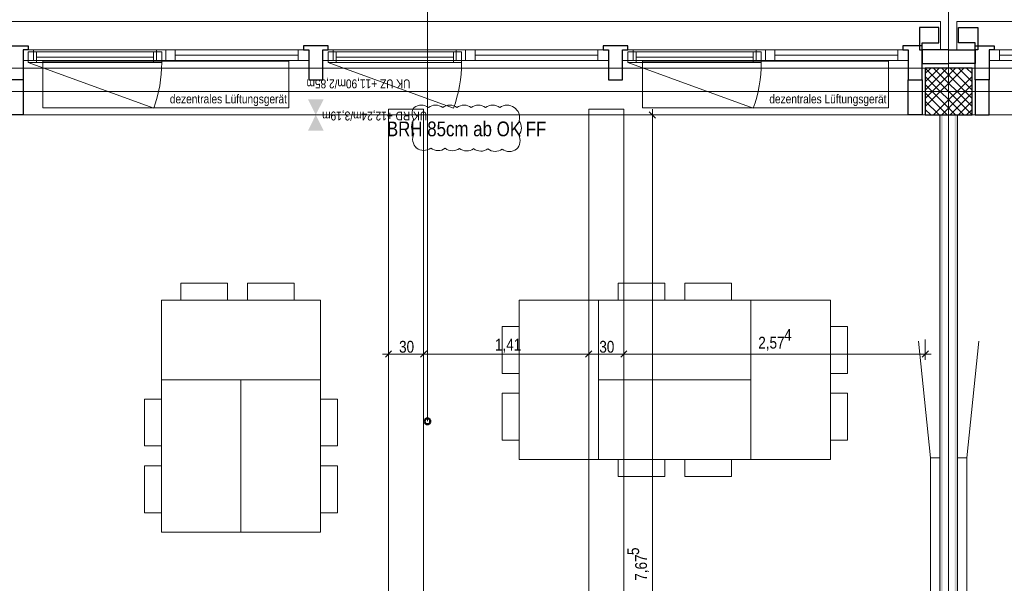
# Model space of a CAD drawing. Extents: x -620 to 300, y 62 to 1112.
# Tile 188 of 200: x -285 to -117, y 916 to 1012. Entities that reach past the tile are written whole.
import ezdxf
from ezdxf.lldxf.tags import DXFTag

# ---------------------------------------------------------------- set-up
doc = ezdxf.new("R2010")
doc.units = 0
doc.layers.get('0').update_dxf_attribs({"lineweight": 13})
for name, color, linetype, lineweight, true_color in [('00 -Bauelemente -Gipskarton', 7, 'Continuous', 9, 0xff7fe6), ('30 -33 Aussenwände- 3 Aussenstützen', 7, 'Continuous', 50, 0x0000dd), ('30 -33 Aussenwände- 7 Fassade_ Elemente', 7, 'Continuous', 9, 0x00aacc), ('30 -34 Innenwände- 2 nichttragend', 7, 'Continuous', 18, 0xff7fe6), ('30 -35 Decken- 1 Konstruktion-Träger- Stahlbeton', 7, 'Continuous', 13, 0x33aa00), ('30 -35 Decken- 1 Konstruktion-Träger- Stahlbeton -Ortbeton', 7, 'Continuous', 13, 0x33aa00), ('60- 61 allgemeine Ausstattung- 1 Möbel', 9, 'Continuous', 9, 0x808080), ('70 -75 Raumstempel-2 Verweislinie', 3, 'Continuous', 9, 0x00ff00), ('70 -76 Bemaßung- 2 Allgemein', 9, 'Continuous', 5, 0x808080), ('70 -77 Revision- 2 Wolken', 7, 'Continuous', 18, 0x944cff)]:
    doc.layers.add(name, color=color, linetype=linetype, lineweight=lineweight, true_color=true_color)
doc.layers.add('70 -71 Achsen- 1 Gebäudeachsen', color=7, linetype='STRICHPUNKT2-A06CPVM0L0', lineweight=18)
doc.styles.get("Standard").update_dxf_attribs({"font": 'ARIALN.TTF'})
tags = doc.linetypes.add('grob-A06CPVLVL0', pattern=[14, 3, -8, 3]).pattern_tags.tags
tags[8:9] = [DXFTag(74, 4), DXFTag(75, 0), DXFTag(340, '0'), DXFTag(46, 0.0), DXFTag(50, 0.0), DXFTag(44, 0.0), DXFTag(45, 0.0)]
tags[6:7] = [DXFTag(74, 4), DXFTag(75, 0), DXFTag(340, '0'), DXFTag(46, 0.0), DXFTag(50, 0.0), DXFTag(44, 0.0), DXFTag(45, 0.0)]
tags[4:5] = [DXFTag(74, 4), DXFTag(75, 0), DXFTag(340, '0'), DXFTag(46, 0.0), DXFTag(50, 0.0), DXFTag(44, 0.0), DXFTag(45, 0.0)]
tags = doc.linetypes.add('STRICHPUNKT2-A06CPVM0L0', pattern=[12.7, 6.35, -3.175, 0, -3.175]).pattern_tags.tags
tags[10:11] = [DXFTag(74, 4), DXFTag(75, 0), DXFTag(340, '0'), DXFTag(46, 0.0), DXFTag(50, 0.0), DXFTag(44, 0.0), DXFTag(45, 0.0)]
tags[8:9] = [DXFTag(74, 4), DXFTag(75, 0), DXFTag(340, '0'), DXFTag(46, 0.0), DXFTag(50, 0.0), DXFTag(44, 0.0), DXFTag(45, 0.0)]
tags[6:7] = [DXFTag(74, 4), DXFTag(75, 0), DXFTag(340, '0'), DXFTag(46, 0.0), DXFTag(50, 0.0), DXFTag(44, 0.0), DXFTag(45, 0.0)]
tags[4:5] = [DXFTag(74, 4), DXFTag(75, 0), DXFTag(340, '0'), DXFTag(46, 0.0), DXFTag(50, 0.0), DXFTag(44, 0.0), DXFTag(45, 0.0)]

# ---------------------------------------------------------------- blocks, each defined once
blk = doc.blocks.new('Referenz-A06CPVM1L0')
at = {"layer": '00 -Bauelemente -Gipskarton', "color": 0, "linetype": 'Continuous', "lineweight": 0, "ltscale": 0.13}
for points in [[(-127.68, 995.61), (-127.68, 842.11), (-127.43, 995.61), (-127.43, 841.86)], [(-127.43, 995.61), (-127.43, 841.86), (-127.18, 995.61), (-127.18, 841.61)], [(-125.18, 995.61), (-125.18, 841.61), (-124.93, 995.61), (-124.93, 841.86)], [(-124.93, 995.61), (-124.93, 841.86), (-124.68, 995.61), (-124.68, 842.11)]]:
    blk.add_solid(points, dxfattribs=at)
at = {"layer": '30 -33 Aussenwände- 3 Aussenstützen', "color": 0, "lineweight": 9}
for p, q in [((-130.18, 1003.61), (-122.18, 995.61)), ((-123.59, 1003.61), (-130.18, 997.03)), ((-125, 1003.61), (-130.18, 998.44)), ((-126.42, 1003.61), (-130.18, 999.86)), ((-127.83, 1003.61), (-130.18, 1001.27)), ((-129.25, 1003.61), (-130.18, 1002.68)), ((-128.76, 1003.61), (-122.18, 997.03)), ((-127.35, 1003.61), (-122.18, 998.44)), ((-125.93, 1003.61), (-122.18, 999.86)), ((-124.52, 1003.61), (-122.18, 1001.27)), ((-123.11, 1003.61), (-122.18, 1002.68)), ((-130.18, 1002.2), (-123.59, 995.61)), ((-130.18, 1000.79), (-125, 995.61)), ((-122.18, 1002.2), (-128.76, 995.61)), ((-122.18, 1000.79), (-127.35, 995.61)), ((-126.18, 1000.61), (-126.18, 998.61)), ((-130.18, 999.37), (-126.42, 995.61)), ((-127.18, 999.61), (-125.18, 999.61)), ((-122.18, 999.37), (-125.93, 995.61)), ((-130.18, 997.96), (-127.83, 995.61)), ((-122.18, 997.96), (-124.52, 995.61)), ((-130.18, 996.54), (-129.25, 995.61)), ((-122.18, 996.54), (-123.11, 995.61))]:
    blk.add_line(p, q, dxfattribs=at)
at = {"layer": '30 -33 Aussenwände- 3 Aussenstützen', "color": 0, "linetype": 'Continuous', "lineweight": 25, "ltscale": 0.25}
for p, q in [((-122.18, 1003.61), (-130.18, 1003.61)), ((-130.18, 1003.61), (-130.18, 995.61)), ((-122.18, 995.61), (-122.18, 1003.61)), ((-130.18, 995.61), (-122.18, 995.61))]:
    blk.add_line(p, q, dxfattribs=at)
at = {"layer": '30 -33 Aussenwände- 7 Fassade_ Elemente', "color": 0, "linetype": 'Continuous', "ltscale": 0.13}
for p, q in [((-127.58, 1011.55), (-289.78, 1011.55)), ((-127.58, 1006.71), (-127.58, 1011.55)), ((-124.78, 1006.71), (-124.78, 1011.55)), ((-124.78, 1011.55), (37.42, 1011.55)), ((-284.28, 1006.71), (-259.88, 1006.71)), ((-284.28, 1004.91), (-284.28, 1006.71)), ((-283.38, 1006.36), (-260.58, 1006.36)), ((-283.38, 1004.56), (-283.38, 1006.36)), ((-260.58, 1006.36), (-260.58, 1004.56)), ((-259.88, 1006.71), (-235.48, 1006.71)), ((-259.88, 1004.91), (-259.88, 1006.71)), ((-235.48, 1006.71), (-235.48, 1004.91)), ((-233.08, 1006.71), (-208.68, 1006.71)), ((-233.08, 1004.91), (-233.08, 1006.71)), ((-232.18, 1006.36), (-209.38, 1006.36)), ((-232.18, 1004.56), (-232.18, 1006.36)), ((-209.38, 1006.36), (-209.38, 1004.56)), ((-208.68, 1006.71), (-208.68, 1004.91)), ((-208.68, 1006.71), (-184.28, 1006.71)), ((-184.28, 1006.71), (-184.28, 1004.91)), ((-181.88, 1006.71), (-157.48, 1006.71)), ((-181.88, 1004.91), (-181.88, 1006.71)), ((-180.98, 1006.36), (-158.18, 1006.36)), ((-180.98, 1004.56), (-180.98, 1006.36)), ((-158.18, 1006.36), (-158.18, 1004.56)), ((-157.48, 1006.71), (-133.08, 1006.71)), ((-157.48, 1004.91), (-157.48, 1006.71)), ((-133.08, 1006.71), (-133.08, 1004.91)), ((-130.68, 995.61), (-130.68, 1006.71)), ((-130.68, 1006.71), (-127.58, 1006.71)), ((-121.68, 1006.71), (-124.78, 1006.71)), ((-121.68, 995.61), (-121.68, 1006.71)), ((-94.88, 1006.71), (-119.28, 1006.71)), ((-119.28, 1006.71), (-119.28, 1004.91)), ((-259.88, 1004.91), (-284.28, 1004.91)), ((-260.58, 1004.56), (-283.38, 1004.56)), ((-235.48, 1004.91), (-259.88, 1004.91)), ((-208.68, 1004.91), (-233.08, 1004.91)), ((-209.38, 1004.56), (-232.18, 1004.56)), ((-184.28, 1004.91), (-208.68, 1004.91)), ((-157.48, 1004.91), (-181.88, 1004.91)), ((-158.18, 1004.56), (-180.98, 1004.56)), ((-133.08, 1004.91), (-157.48, 1004.91)), ((-119.28, 1004.91), (-94.88, 1004.91)), ((-126.18, 1000.61), (-126.18, 998.61)), ((-126.18, 1000.61), (-126.18, 998.61)), ((-125.18, 999.61), (-127.18, 999.61)), ((-127.18, 999.61), (-125.18, 999.61)), ((-286.68, 995.61), (-130.68, 995.61)), ((34.32, 995.61), (-121.68, 995.61))]:
    blk.add_line(p, q, dxfattribs=at)
at = {"layer": '30 -33 Aussenwände- 7 Fassade_ Elemente', "color": 0, "linetype": 'Continuous', "lineweight": 25, "ltscale": 0.25}
for p, q in [((-127.88, 1010.55), (-131.18, 1010.55)), ((-131.18, 1010.55), (-131.18, 1006.71)), ((-127.88, 1007.91), (-127.88, 1010.55)), ((-124.48, 1007.91), (-124.48, 1010.55)), ((-124.48, 1010.55), (-121.18, 1010.55)), ((-121.18, 1010.55), (-121.18, 1006.71)), ((-286.68, 1007.41), (-283.38, 1007.41)), ((-283.38, 1007.41), (-283.38, 1006.71)), ((-236.38, 1007.41), (-236.38, 1006.71)), ((-232.18, 1007.41), (-236.38, 1007.41)), ((-232.18, 1006.71), (-232.18, 1007.41)), ((-185.18, 1007.41), (-185.18, 1006.71)), ((-180.98, 1007.41), (-185.18, 1007.41)), ((-180.98, 1006.71), (-180.98, 1007.41)), ((-133.98, 1007.41), (-133.98, 1006.71)), ((-130.68, 1007.41), (-133.98, 1007.41)), ((-130.68, 1006.71), (-130.68, 1007.91)), ((-130.68, 1007.91), (-127.88, 1007.91)), ((-130.68, 1001.61), (-130.68, 1007.41)), ((-121.68, 1007.91), (-124.48, 1007.91)), ((-121.68, 1006.71), (-121.68, 1007.91)), ((-121.68, 1001.61), (-121.68, 1007.41)), ((-121.68, 1007.41), (-118.38, 1007.41)), ((-118.38, 1007.41), (-118.38, 1006.71)), ((-283.38, 1006.71), (-284.28, 1006.71)), ((-284.28, 1006.71), (-284.28, 1001.61)), ((-236.38, 1006.71), (-235.48, 1006.71)), ((-235.48, 1006.71), (-235.48, 1001.61)), ((-233.08, 1001.61), (-233.08, 1006.71)), ((-233.08, 1006.71), (-232.18, 1006.71)), ((-185.18, 1006.71), (-184.28, 1006.71)), ((-184.28, 1006.71), (-184.28, 1001.61)), ((-181.88, 1001.61), (-181.88, 1006.71)), ((-181.88, 1006.71), (-180.98, 1006.71)), ((-133.98, 1006.71), (-133.08, 1006.71)), ((-133.08, 1006.71), (-133.08, 1001.61)), ((-131.18, 1006.71), (-130.68, 1006.71)), ((-126.18, 1006.71), (-130.68, 1006.71)), ((-130.68, 1006.71), (-130.68, 1004.41)), ((-126.18, 1006.71), (-121.68, 1006.71)), ((-121.68, 1006.71), (-121.68, 1004.41)), ((-121.18, 1006.71), (-121.68, 1006.71)), ((-118.38, 1006.71), (-119.28, 1006.71)), ((-119.28, 1006.71), (-119.28, 1001.61)), ((-130.68, 1004.41), (-126.18, 1004.41)), ((-121.68, 1004.41), (-126.18, 1004.41)), ((-284.28, 1001.61), (-286.68, 1001.61)), ((-284.28, 1001.61), (-284.28, 995.61)), ((-235.48, 1001.61), (-233.08, 1001.61)), ((-184.28, 1001.61), (-181.88, 1001.61)), ((-133.08, 1001.61), (-130.68, 1001.61)), ((-133.08, 995.61), (-133.08, 1001.61)), ((-130.68, 1001.61), (-130.68, 995.61)), ((-119.28, 1001.61), (-121.68, 1001.61)), ((-121.68, 1001.61), (-121.68, 995.61)), ((-119.28, 995.61), (-119.28, 1001.61)), ((-284.28, 995.61), (-286.68, 995.61)), ((-130.68, 995.61), (-133.08, 995.61)), ((-121.68, 995.61), (-119.28, 995.61))]:
    blk.add_line(p, q, dxfattribs=at)
at = {"layer": '30 -33 Aussenwände- 7 Fassade_ Elemente', "color": 0, "linetype": 'Continuous', "lineweight": 18, "ltscale": 0.18}
for p, q in [((-133.98, 1007.41), (-133.98, 1006.71)), ((-130.68, 1007.41), (-133.98, 1007.41)), ((-130.68, 1001.61), (-130.68, 1007.41)), ((-121.68, 1001.61), (-121.68, 1007.41)), ((-121.68, 1007.41), (-118.38, 1007.41)), ((-118.38, 1007.41), (-118.38, 1006.71)), ((-284.28, 1006.71), (-282.48, 1006.71)), ((-284.28, 1004.91), (-284.28, 1006.71)), ((-283.38, 1006.36), (-281.98, 1006.36)), ((-283.38, 1004.56), (-283.38, 1006.36)), ((-282.48, 1006.71), (-282.48, 1004.91)), ((-281.98, 1006.36), (-281.98, 1004.56)), ((-261.98, 1006.36), (-260.58, 1006.36)), ((-261.98, 1004.56), (-261.98, 1006.36)), ((-261.48, 1006.71), (-259.88, 1006.71)), ((-261.48, 1004.91), (-261.48, 1006.71)), ((-260.58, 1006.36), (-260.58, 1004.56)), ((-259.88, 1006.71), (-258.28, 1006.71)), ((-259.88, 1004.91), (-259.88, 1006.71)), ((-258.28, 1006.71), (-258.28, 1004.91)), ((-258.28, 1005.81), (-237.28, 1005.81)), ((-237.28, 1006.71), (-235.48, 1006.71)), ((-237.28, 1004.91), (-237.28, 1006.71)), ((-235.48, 1006.71), (-235.48, 1004.91)), ((-233.08, 1006.71), (-231.28, 1006.71)), ((-233.08, 1004.91), (-233.08, 1006.71)), ((-232.18, 1006.36), (-230.78, 1006.36)), ((-232.18, 1004.56), (-232.18, 1006.36)), ((-231.28, 1006.71), (-231.28, 1004.91)), ((-230.78, 1006.36), (-230.78, 1004.56)), ((-210.78, 1006.36), (-209.38, 1006.36)), ((-210.78, 1004.56), (-210.78, 1006.36)), ((-210.28, 1006.71), (-208.68, 1006.71)), ((-210.28, 1004.91), (-210.28, 1006.71)), ((-209.38, 1006.36), (-209.38, 1004.56)), ((-208.68, 1006.71), (-207.08, 1006.71)), ((-208.68, 1004.91), (-208.68, 1006.71)), ((-207.08, 1006.71), (-207.08, 1004.91)), ((-207.08, 1005.81), (-186.08, 1005.81)), ((-186.08, 1006.71), (-184.28, 1006.71)), ((-186.08, 1004.91), (-186.08, 1006.71)), ((-184.28, 1006.71), (-184.28, 1004.91)), ((-181.88, 1006.71), (-180.08, 1006.71)), ((-181.88, 1004.91), (-181.88, 1006.71)), ((-180.98, 1006.36), (-179.58, 1006.36)), ((-180.98, 1004.56), (-180.98, 1006.36)), ((-180.08, 1006.71), (-180.08, 1004.91)), ((-179.58, 1006.36), (-179.58, 1004.56)), ((-159.58, 1006.36), (-158.18, 1006.36)), ((-159.58, 1004.56), (-159.58, 1006.36)), ((-159.08, 1006.71), (-157.48, 1006.71)), ((-159.08, 1004.91), (-159.08, 1006.71)), ((-158.18, 1006.36), (-158.18, 1004.56)), ((-157.48, 1006.71), (-157.48, 1004.91)), ((-157.48, 1006.71), (-155.88, 1006.71)), ((-155.88, 1006.71), (-155.88, 1004.91)), ((-155.88, 1005.81), (-134.88, 1005.81)), ((-134.88, 1006.71), (-133.08, 1006.71)), ((-134.88, 1004.91), (-134.88, 1006.71)), ((-133.98, 1006.71), (-133.08, 1006.71)), ((-133.08, 1006.71), (-133.08, 1001.61)), ((-133.08, 1006.71), (-133.08, 1004.91)), ((-118.38, 1006.71), (-119.28, 1006.71)), ((-119.28, 1006.71), (-119.28, 1001.61)), ((-117.48, 1006.71), (-119.28, 1006.71)), ((-119.28, 1006.71), (-119.28, 1004.91)), ((-117.48, 1004.91), (-117.48, 1006.71)), ((-96.48, 1005.81), (-117.48, 1005.81)), ((-282.48, 1004.91), (-284.28, 1004.91)), ((-281.98, 1004.56), (-283.38, 1004.56)), ((-261.98, 1005.46), (-281.98, 1005.46)), ((-260.58, 1004.56), (-261.98, 1004.56)), ((-259.88, 1004.91), (-261.48, 1004.91)), ((-258.28, 1004.91), (-259.88, 1004.91)), ((-235.48, 1004.91), (-237.28, 1004.91)), ((-231.28, 1004.91), (-233.08, 1004.91)), ((-230.78, 1004.56), (-232.18, 1004.56)), ((-210.78, 1005.46), (-230.78, 1005.46)), ((-209.38, 1004.56), (-210.78, 1004.56)), ((-208.68, 1004.91), (-210.28, 1004.91)), ((-207.08, 1004.91), (-208.68, 1004.91)), ((-184.28, 1004.91), (-186.08, 1004.91)), ((-180.08, 1004.91), (-181.88, 1004.91)), ((-179.58, 1004.56), (-180.98, 1004.56)), ((-159.58, 1005.46), (-179.58, 1005.46)), ((-158.18, 1004.56), (-159.58, 1004.56)), ((-157.48, 1004.91), (-159.08, 1004.91)), ((-155.88, 1004.91), (-157.48, 1004.91)), ((-133.08, 1004.91), (-134.88, 1004.91)), ((-119.28, 1004.91), (-117.48, 1004.91)), ((-133.08, 1001.61), (-130.68, 1001.61)), ((-119.28, 1001.61), (-121.68, 1001.61))]:
    blk.add_line(p, q, dxfattribs=at)
at = {"layer": '30 -33 Aussenwände- 7 Fassade_ Elemente', "color": 0, "linetype": 'grob-A06CPVLVL0', "ltscale": 0.13}
for p, q in [((-283.38, 1004.56), (-261.95, 996.77)), ((-280.88, 1004.81), (-238.88, 1004.81)), ((-280.88, 996.81), (-280.88, 1004.81)), ((-238.88, 1004.81), (-238.88, 996.81)), ((-232.18, 1004.56), (-210.75, 996.77)), ((-180.98, 1004.56), (-159.55, 996.77)), ((-178.48, 1004.81), (-136.48, 1004.81)), ((-178.48, 996.81), (-178.48, 1004.81)), ((-136.48, 1004.81), (-136.48, 996.81)), ((-238.88, 996.81), (-280.88, 996.81)), ((-136.48, 996.81), (-178.48, 996.81))]:
    blk.add_line(p, q, dxfattribs=at)
for centre in [(-283.38, 1004.56), (-232.18, 1004.56), (-180.98, 1004.56)]:
    blk.add_ellipse(centre, major_axis=(21.42, -7.8), ratio=1, start_param=0, end_param=0.349066, dxfattribs=at)
at = {"layer": '30 -34 Innenwände- 2 nichttragend', "color": 0, "linetype": 'Continuous', "ltscale": 0.18}
for p, q in [((-127.68, 842.11), (-127.68, 995.61)), ((-124.68, 842.11), (-124.68, 995.61))]:
    blk.add_line(p, q, dxfattribs=at)
at = {"layer": '30 -35 Decken- 1 Konstruktion-Träger- Stahlbeton', "color": 0, "linetype": 'grob-A06CPVLVL0', "lineweight": -2, "ltscale": 0.13}
for p, q in [((34.82, 1003.61), (-539.61, 1003.61)), ((34.82, 995.61), (-539.61, 995.61))]:
    blk.add_line(p, q, dxfattribs=at)
at = {"layer": '30 -35 Decken- 1 Konstruktion-Träger- Stahlbeton -Ortbeton', "color": 0, "linetype": 'Continuous', "lineweight": -2, "ltscale": 0.13}
for p, q in [((-221.86, 837.61), (-221.86, 996.62)), ((-221.86, 996.62), (-215.86, 996.62)), ((-215.86, 996.62), (-215.86, 837.61)), ((-187.66, 837.61), (-187.66, 996.62)), ((-187.66, 996.62), (-181.66, 996.62)), ((-181.66, 996.62), (-181.66, 837.61))]:
    blk.add_line(p, q, dxfattribs=at)
at = {"layer": '60- 61 allgemeine Ausstattung- 1 Möbel', "color": 0, "linetype": 'Continuous', "ltscale": 0.13}
for p, q in [((-257.35, 964.02), (-257.35, 966.9)), ((-257.35, 966.9), (-249.35, 966.9)), ((-249.35, 966.9), (-249.35, 964.02)), ((-245.96, 964.02), (-245.96, 966.9)), ((-245.96, 966.9), (-237.96, 966.9)), ((-237.96, 966.9), (-237.96, 964.02)), ((-182.65, 964.02), (-182.65, 966.9)), ((-182.65, 966.9), (-174.65, 966.9)), ((-174.65, 966.9), (-174.65, 964.02)), ((-171.27, 964.02), (-171.27, 966.9)), ((-171.27, 966.9), (-163.27, 966.9)), ((-163.27, 966.9), (-163.27, 964.02)), ((-260.65, 950.42), (-260.65, 964.02)), ((-260.65, 964.02), (-233.45, 964.02)), ((-249.35, 964.02), (-257.35, 964.02)), ((-237.96, 964.02), (-245.96, 964.02)), ((-233.45, 964.02), (-233.45, 950.42)), ((-199.56, 936.82), (-199.56, 964.02)), ((-199.56, 964.02), (-185.96, 964.02)), ((-185.96, 964.02), (-185.96, 936.82)), ((-185.96, 950.42), (-185.96, 964.02)), ((-185.96, 964.02), (-159.96, 964.02)), ((-174.65, 964.02), (-182.65, 964.02)), ((-163.27, 964.02), (-171.27, 964.02)), ((-159.96, 964.02), (-159.96, 950.42)), ((-159.96, 936.82), (-159.96, 964.02)), ((-159.96, 964.02), (-146.36, 964.02)), ((-146.36, 964.02), (-146.36, 936.82)), ((-202.44, 959.51), (-199.56, 959.51)), ((-202.44, 951.51), (-202.44, 959.51)), ((-199.56, 959.51), (-199.56, 951.51)), ((-146.36, 951.51), (-146.36, 959.51)), ((-146.36, 959.51), (-143.48, 959.51)), ((-143.48, 959.51), (-143.48, 951.51)), ((-129.28, 937.11), (-131.33, 957.01)), ((-123.08, 937.11), (-121.03, 957.01)), ((-233.45, 950.42), (-260.65, 950.42)), ((-260.65, 924.42), (-260.65, 950.42)), ((-260.65, 950.42), (-247.05, 950.42)), ((-247.05, 950.42), (-247.05, 924.42)), ((-247.05, 924.42), (-247.05, 950.42)), ((-247.05, 950.42), (-233.45, 950.42)), ((-233.45, 950.42), (-233.45, 924.42)), ((-199.56, 951.51), (-202.44, 951.51)), ((-159.96, 950.42), (-185.96, 950.42)), ((-185.96, 936.82), (-185.96, 950.42)), ((-185.96, 950.42), (-159.96, 950.42)), ((-159.96, 950.42), (-159.96, 936.82)), ((-143.48, 951.51), (-146.36, 951.51)), ((-263.53, 947.12), (-260.65, 947.12)), ((-263.53, 939.12), (-263.53, 947.12)), ((-260.65, 947.12), (-260.65, 939.12)), ((-233.45, 939.12), (-233.45, 947.12)), ((-233.45, 947.12), (-230.57, 947.12)), ((-230.57, 947.12), (-230.57, 939.12)), ((-202.44, 948.12), (-199.56, 948.12)), ((-202.44, 940.12), (-202.44, 948.12)), ((-199.56, 948.12), (-199.56, 940.12)), ((-146.36, 940.12), (-146.36, 948.12)), ((-146.36, 948.12), (-143.48, 948.12)), ((-143.48, 948.12), (-143.48, 940.12)), ((-199.56, 940.12), (-202.44, 940.12)), ((-143.48, 940.12), (-146.36, 940.12)), ((-260.65, 939.12), (-263.53, 939.12)), ((-230.57, 939.12), (-233.45, 939.12)), ((-185.96, 936.82), (-199.56, 936.82)), ((-159.96, 936.82), (-185.96, 936.82)), ((-182.65, 933.94), (-182.65, 936.82)), ((-182.65, 936.82), (-174.65, 936.82)), ((-174.65, 936.82), (-174.65, 933.94)), ((-171.27, 933.94), (-171.27, 936.82)), ((-171.27, 936.82), (-163.27, 936.82)), ((-163.27, 936.82), (-163.27, 933.94)), ((-146.36, 936.82), (-159.96, 936.82)), ((-129.28, 937.11), (-127.68, 937.11)), ((-129.28, 897.11), (-129.28, 937.11)), ((-127.68, 937.11), (-127.68, 897.11)), ((-124.68, 937.11), (-123.08, 937.11)), ((-124.68, 897.11), (-124.68, 937.11)), ((-123.08, 937.11), (-123.08, 897.11)), ((-263.53, 935.73), (-260.65, 935.73)), ((-263.53, 927.73), (-263.53, 935.73)), ((-260.65, 935.73), (-260.65, 927.73)), ((-233.45, 927.73), (-233.45, 935.73)), ((-233.45, 935.73), (-230.57, 935.73)), ((-230.57, 935.73), (-230.57, 927.73)), ((-174.65, 933.94), (-182.65, 933.94)), ((-163.27, 933.94), (-171.27, 933.94)), ((-260.65, 927.73), (-263.53, 927.73)), ((-230.57, 927.73), (-233.45, 927.73)), ((-247.05, 924.42), (-260.65, 924.42)), ((-233.45, 924.42), (-247.05, 924.42))]:
    blk.add_line(p, q, dxfattribs=at)
at = {"layer": '70 -71 Achsen- 1 Gebäudeachsen', "color": 0, "linetype": 'STRICHPUNKT2-A06CPVM0L0', "ltscale": 0.18}
for p, q in [((-126.18, 1084.55), (-126.18, 85.11)), ((-539.61, 999.61), (75.88, 999.61))]:
    blk.add_line(p, q, dxfattribs=at)
at = {"layer": '70 -75 Raumstempel-2 Verweislinie', "color": 0, "linetype": 'Continuous', "ltscale": 0.13}
blk.add_line((-215.21, 1074.32), (-215.21, 943.33), dxfattribs=at)
at = {"layer": '70 -75 Raumstempel-2 Verweislinie', "color": 0, "linetype": 'ByBlock', "lineweight": 50, "ltscale": 0.5}
blk.add_circle((-215.21, 943.33), 0.5, dxfattribs=at)
at = {"layer": '70 -76 Bemaßung- 2 Allgemein', "color": 0, "linetype": 'Continuous', "ltscale": 0.13}
for p, q in [((-179.28, 995.61), (-175.78, 995.61)), ((-176.78, 996.61), (-176.78, 994.55)), ((-176.78, 843.17), (-176.78, 994.55)), ((-181.66, 957.31), (-181.66, 953.81)), ((-181.66, 957.31), (-181.66, 953.81)), ((-130.18, 957.31), (-130.18, 953.81)), ((-222.86, 954.81), (-220.8, 954.81)), ((-221.86, 954.75), (-221.86, 953.81)), ((-216.92, 954.81), (-220.8, 954.81)), ((-214.86, 954.81), (-216.92, 954.81)), ((-216.86, 954.81), (-214.8, 954.81)), ((-215.86, 954.75), (-215.86, 953.81)), ((-215.86, 954.75), (-215.86, 953.81)), ((-188.72, 954.81), (-214.8, 954.81)), ((-186.66, 954.81), (-188.72, 954.81)), ((-188.66, 954.81), (-186.6, 954.81)), ((-187.66, 954.75), (-187.66, 953.81)), ((-187.66, 954.75), (-187.66, 953.81)), ((-182.72, 954.81), (-186.6, 954.81)), ((-180.66, 954.81), (-182.72, 954.81)), ((-182.66, 954.81), (-180.6, 954.81)), ((-131.24, 954.81), (-180.6, 954.81)), ((-129.18, 954.81), (-131.24, 954.81))]:
    blk.add_line(p, q, dxfattribs=at)
at = {"layer": '70 -76 Bemaßung- 2 Allgemein', "color": 0, "linetype": 'Continuous', "lineweight": 20, "ltscale": 0.2}
for p, q in [((-177.31, 996.14), (-176.25, 995.08)), ((-222.39, 954.28), (-221.33, 955.34)), ((-215.33, 955.34), (-216.39, 954.28)), ((-216.39, 954.28), (-215.33, 955.34)), ((-187.13, 955.34), (-188.19, 954.28)), ((-188.19, 954.28), (-187.13, 955.34)), ((-181.13, 955.34), (-182.19, 954.28)), ((-182.19, 954.28), (-181.13, 955.34)), ((-129.65, 955.34), (-130.71, 954.28))]:
    blk.add_line(p, q, dxfattribs=at)
at = {"layer": '70 -76 Bemaßung- 2 Allgemein', "color": 0, "lineweight": 0}
for points in [[(-235.61, 998.28), (-234.28, 995.61), (-232.94, 998.28)], [(-232.94, 992.94), (-234.28, 995.61), (-235.61, 992.94)]]:
    blk.add_solid(points, dxfattribs=at)
at = {"layer": '70 -77 Revision- 2 Wolken', "color": 0, "linetype": 'Continuous', "ltscale": 0.18}
for centre, major_axis in [((-216.26, 995.26), (0, 2.03)), ((-216.26, 995.26), (1.22, 1.63)), ((-213.82, 995.26), (0, 2.03)), ((-213.82, 995.26), (1.22, 1.63)), ((-211.38, 995.26), (0, 2.03)), ((-211.38, 995.26), (1.22, 1.63)), ((-208.94, 995.26), (0, 2.03)), ((-208.94, 995.26), (1.22, 1.63)), ((-206.5, 995.26), (0, 2.03)), ((-206.5, 995.26), (1.22, 1.63)), ((-204.07, 995.26), (0, 2.03)), ((-204.07, 995.26), (1.22, 1.63)), ((-201.63, 995.26), (0, 2.03)), ((-201.63, 995.26), (1.22, 1.63)), ((-216.11, 995.83), (-1.73, 0.02)), ((-216.11, 995.83), (-1.37, 1.05)), ((-201.49, 995.16), (1.9, 0.73)), ((-201.49, 995.16), (1.96, -0.55)), ((-215.89, 993.57), (-1.61, 1.24)), ((-201.19, 993.44), (2.03, -0.06)), ((-215.89, 993.57), (-2.03, 0.02)), ((-215.7, 991.48), (-1.83, 0.89)), ((-201.19, 993.44), (1.59, -1.27)), ((-215.7, 991.48), (-2, -0.39)), ((-201.41, 991.22), (1.41, -1.46)), ((-201.41, 991.22), (2.01, -0.32)), ((-215.82, 991.59), (-1.24, -1.61)), ((-215.82, 991.59), (-0.03, -2.03)), ((-213.38, 991.56), (-1.24, -1.61)), ((-213.38, 991.56), (-0.03, -2.03)), ((-210.94, 991.53), (-1.24, -1.61)), ((-210.94, 991.53), (-0.03, -2.03)), ((-208.51, 991.5), (-1.24, -1.61)), ((-208.51, 991.5), (-0.03, -2.03)), ((-206.07, 991.47), (-1.24, -1.61)), ((-206.07, 991.47), (-0.03, -2.03)), ((-203.63, 991.43), (-1.24, -1.61)), ((-203.63, 991.43), (-0.03, -2.03)), ((-201.19, 991.4), (-1.24, -1.61)), ((-201.19, 991.4), (-0.03, -2.03))]:
    blk.add_ellipse(centre, major_axis=major_axis, ratio=1, start_param=0, end_param=0.643501, dxfattribs=at)
at = {"layer": '30 -33 Aussenwände- 7 Fassade_ Elemente', "color": 0, "linetype": 'ByBlock', "ltscale": 0.13, "insert": (-283.38, 1000.35), "char_height": 0.0036, "attachment_point": 1, "rotation": 180}
for s in ['{\\fArial Narrow;instanceID}', '{\\fArial Narrow;IFC_UUID}']:
    blk.add_mtext(s, dxfattribs=at)
at = {"layer": '30 -33 Aussenwände- 7 Fassade_ Elemente', "color": 0, "linetype": 'Continuous', "ltscale": 0.13, "attachment_point": 1}
for s, insert, char_height in [('{\\fArial Narrow;dezentrales Lüftungsgerät}', (-259.21, 999.1), 1.5103), ('{\\fArial Narrow;dezentrales Lüftungsgerät}', (-156.81, 999.1), 1.5103), ('{\\fArial Narrow;BRH 85cm ab OK FF}', (-222.13, 994.49), 2.5172)]:
    blk.add_mtext(s, dxfattribs=dict(at, insert=insert, char_height=char_height))
at = {"layer": '30 -33 Aussenwände- 7 Fassade_ Elemente', "color": 0, "linetype": 'ByBlock', "ltscale": 0.13, "char_height": 0.0036, "attachment_point": 1}
for s, insert in [('{\\fArial Narrow;IFC_UUID}', (-244.98, 1000.35)), ('{\\fArial Narrow;instanceID}', (-244.98, 1000.35)), ('{\\fArial Narrow;IFC_UUID}', (-196.58, 1000.35)), ('{\\fArial Narrow;instanceID}', (-196.58, 1000.35)), ('{\\fArial Narrow;IFC_UUID}', (-142.58, 1000.35)), ('{\\fArial Narrow;instanceID}', (-142.58, 1000.35))]:
    blk.add_mtext(s, dxfattribs=dict(at, insert=insert))
at = {"layer": '70 -76 Bemaßung- 2 Allgemein', "color": 0, "linetype": 'Continuous', "ltscale": 0.13, "attachment_point": 1}
for s, insert, char_height, rotation in [('{\\fArial Narrow;UK UZ +11,90m/2,85m}', (-218.12, 1000.16), 1.5103, 180), ('{\\fArial Narrow;UK RD +12,24m/3,19m}', (-215.26, 994.68), 1.5103, 180), ('{\\fArial Narrow;5}', (-181.07, 920.51), 2.0138, 90), ('{\\fArial Narrow;7,67}', (-179.73, 916.12), 2.0138, 90)]:
    blk.add_mtext(s, dxfattribs=dict(at, insert=insert, char_height=char_height, rotation=rotation))
at = {"layer": '70 -76 Bemaßung- 2 Allgemein', "color": 0, "linetype": 'Continuous', "ltscale": 0.13, "char_height": 2.0138, "attachment_point": 1}
for s, insert in [('{\\fArial Narrow;4}', (-154.28, 959.1)), ('{\\fArial Narrow;30}', (-220.05, 957.06)), ('{\\fArial Narrow;1,41}', (-203.67, 957.43)), ('{\\fArial Narrow;30}', (-185.85, 957.06)), ('{\\fArial Narrow;2,57}', (-158.7, 957.76))]:
    blk.add_mtext(s, dxfattribs=dict(at, insert=insert))

msp = doc.modelspace()

# ---------------------------------------------------------------- block references
at = {"color": 8, "lineweight": 13, "ltscale": 0.13, "true_color": 0x808080}
msp.add_blockref('Referenz-A06CPVM1L0', (0, 0), dxfattribs=at)

doc.saveas('drawing.dxf')
